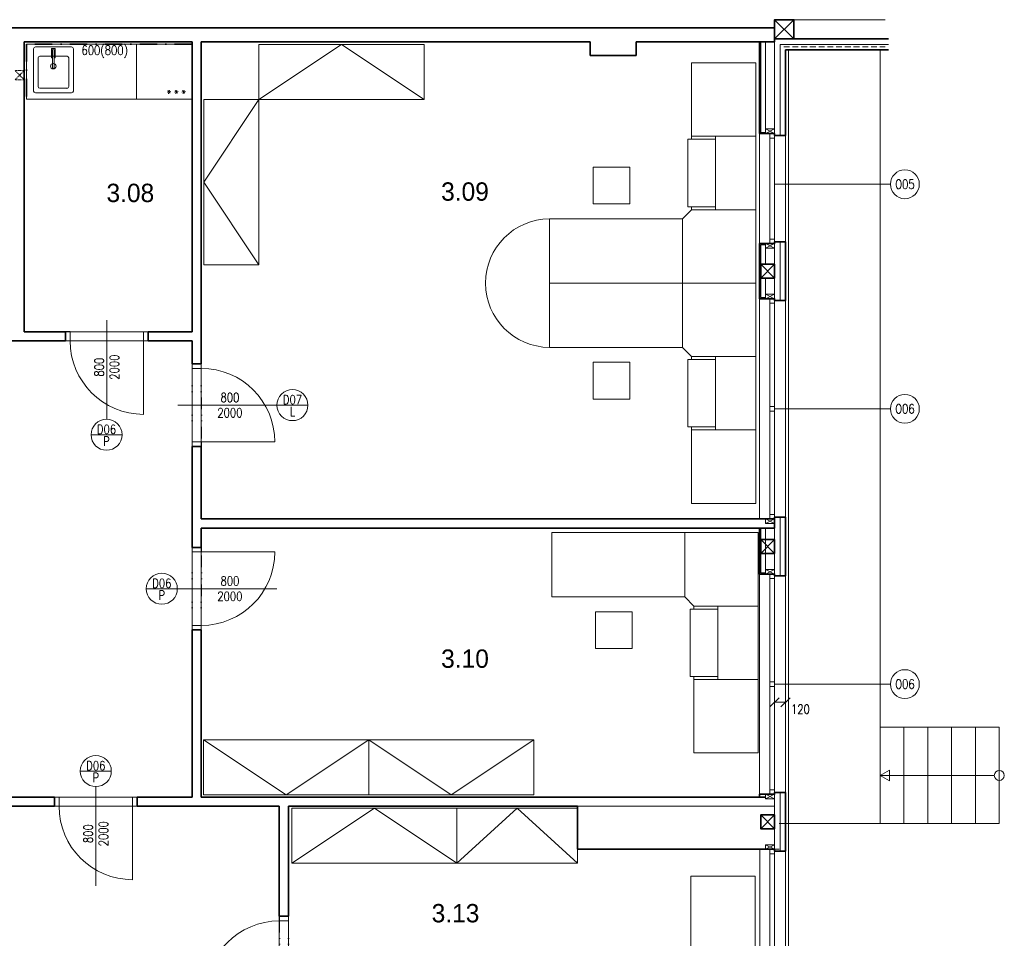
# Model space of a CAD drawing. Header units: millimetres. Extents: x -485339 to 350584, y -2181201 to -313328.
# Tile 41 of 115: x -68005 to -57270, y -1119547 to -1109537. Entities that reach past the tile are written whole.
import ezdxf
from ezdxf.enums import TextEntityAlignment as Align

# ---------------------------------------------------------------- set-up
doc = ezdxf.new("R2010")
doc.units = ezdxf.units.MM
doc.header["$LTSCALE"] = 10
for name, pattern in [('DASHDOT', [25.4, 12.7, -6.35, 0, -6.35]), ('DASHED', [19.05, 12.7, -6.35]), ('DĚLICÍ2', [15.875, 6.35, -3.175, 0, -3.175, 0, -3.175]), ('ČÁRKOVANÁ2', [9.525, 6.35, -3.175])]:
    doc.linetypes.add(name, pattern=pattern)
doc.layers.get('Defpoints').update_dxf_attribs({"color": 201})
for name, color, linetype, lineweight in [('1VZT', 150, 'DASHED', 18), ('A_vybavení', 252, 'Continuous', 18), ('N_dveře', 10, 'Continuous', 18), ('N_ker.dlažba', 10, 'DASHDOT', 35), ('N_kóty', 10, 'Continuous', 18), ('N_okna', 10, 'Continuous', 18), ('N_okna_konst_prof', 10, 'Continuous', 18), ('N_popis', 10, 'Continuous', 18), ('N_popis_otvory', 10, 'Continuous', 18), ('N_zařiz_předměty', 10, 'Continuous', 18), ('N_čáry_obrys', 10, 'Continuous', 35), ('N_čáry_obv.plášt', 212, 'Continuous', 18), ('N_čáry_obv.plášt_obrys', 212, 'Continuous', 35), ('N_čáry_plné', 10, 'Continuous', 18), ('St__otvory_dveře', 40, 'Continuous', 18), ('St_lehký obvodový plášť', 152, 'Continuous', 18), ('St_plocha_místnosti', 250, 'Continuous', 18), ('St_sloupy_opláštění_půdorys', 25, 'Continuous', 35), ('St_zařizovací předměty', 252, 'Continuous', 18), ('St_čáry_obrys', 5, 'Continuous', 35), ('St_čáry_plné', 250, 'Continuous', 18), ('St_čáry_pod', 250, 'ČÁRKOVANÁ2', 18)]:
    doc.layers.add(name, color=color, linetype=linetype, lineweight=lineweight)
doc.layers.add('St_plocha_místn', color=140, linetype='Continuous', lineweight=18, plot=False)
doc.styles.add('Andy', font='txt')
doc.styles.get("Standard").update_dxf_attribs({"font": 'simplex.shx', "width": 0.8})
doc.linetypes.add('ZIGZAG', pattern='A,0.00254,-5.08,[131,ltypeshp.shx,S=5.08,R=0,X=-5.08,Y=0],-10.16,[131,ltypeshp.shx,S=5.08,R=180,X=5.08,Y=0],-5.08', length=20.32254)
doc.dimstyles.new('stavebníM50 vnitřní', dxfattribs={"dimtxt": 100, "dimasz": 100, "dimexe": 50, "dimexo": 100, "dimgap": 30, "dimtad": 1, "dimdec": 0, "dimtxsty": 'Standard', "dimblk": 'OBLIQUE', "dimcen": 2.5, "dimclrd": 256, "dimclre": 256, "dimclrt": 256, "dimadec": 0, "dimazin": 0, "dimtfac": 1, "dimtdec": 0, "dimtmove": 2, "dimatfit": 2, "dimldrblk": 'OBLIQUE', "dimfxl": 250, "dimfxlon": 1, "dimlwd": -1, "dimlwe": -1, "dimarcsym": 0})

# ---------------------------------------------------------------- blocks, each defined once
blk = doc.blocks.new('G$CBB62DE26')
at = {"layer": 'St_sloupy_opláštění_půdorys', "ltscale": 2}
blk.add_lwpolyline([(-75, -150), (75, -150), (75, 0), (-75, 0)], close=True, dxfattribs=at)
for points in [[(-75, 0), (75, -150)], [(75, 0), (-75, -150)]]:
    blk.add_lwpolyline(points, dxfattribs=at)
blk = doc.blocks.new('G$C9C144299')
at = {"layer": 'St_lehký obvodový plášť', "color": 0, "ltscale": 2}
for points in [[(0, -50), (2400, -50), (2400, 0), (0, 0)], [(0, -50), (0, -50), (0, 0), (0, 0)], [(0, -50), (0, -50), (0, 0), (0, 0)], [(0, -50), (50, -50), (50, 0), (0, 0)], [(1225, -50), (1175, -50), (1175, 0), (1225, 0)], [(2400, -50), (2350, -50), (2350, 0), (2400, 0)]]:
    blk.add_lwpolyline(points, close=True, dxfattribs=at)
blk = doc.blocks.new('G$C2A6251B2')
at = {"layer": 'St_lehký obvodový plášť', "color": 0, "ltscale": 2}
for points in [[(0, -50), (1200, -50), (1200, 0), (0, 0)], [(0, -50), (50, -50), (50, 0), (0, 0)], [(1200, -50), (1150, -50), (1150, 0), (1200, 0)]]:
    blk.add_lwpolyline(points, close=True, dxfattribs=at)
blk = doc.blocks.new('G$CC1796412')
at = {"layer": 'St__otvory_dveře', "color": 0, "ltscale": 2}
blk.add_lwpolyline([(850, 1), (850, 801)], dxfattribs=at)
at = {"layer": 'St__otvory_dveře', "ltscale": 2}
for points in [[(50, 0), (0, 0), (0, -100), (50, -100)], [(900, 1), (850, 1), (850, -99), (900, -99)]]:
    blk.add_lwpolyline(points, close=True, dxfattribs=at)
at = {"layer": 'St__otvory_dveře', "linetype": 'DĚLICÍ2', "ltscale": 2}
for points in [[(50, 0), (850, 1)], [(50, -100), (850, -99)]]:
    blk.add_lwpolyline(points, dxfattribs=at)
at = {"layer": 'St__otvory_dveře', "color": 0, "ltscale": 2}
blk.add_arc((850, 1), 800, 90, 180, dxfattribs=at)
blk = doc.blocks.new('G$CE2E125C4')
at = {"layer": 'St_zařizovací předměty', "color": 0, "ltscale": 0.5}
for p, q in [((1800, 0), (0, 0)), ((1289, -52), (1289, -512)), ((1704, -32), (1309, -32)), ((1529, -48), (1489, -48)), ((1489, -48), (1489, -113)), ((1500, -62), (1500, -260)), ((1500, -113), (1500, -62)), ((1518, -260), (1518, -62)), ((1518, -62), (1518, -113)), ((1529, -113), (1529, -48)), ((1724, -512), (1724, -52)), ((1339, -152), (1339, -462)), ((1654, -132), (1359, -132)), ((1489, -113), (1500, -113)), ((1500, -114), (1489, -114)), ((1489, -114), (1489, -149)), ((1489, -149), (1500, -149)), ((1500, -149), (1500, -114)), ((1518, -113), (1529, -113)), ((1529, -114), (1518, -114)), ((1518, -114), (1518, -149)), ((1518, -149), (1529, -149)), ((1529, -149), (1529, -114)), ((1674, -462), (1674, -152)), ((88, -522), (69, -519)), ((88, -522), (75, -537)), ((88, -522), (81, -504)), ((88, -522), (100, -508)), ((88, -522), (107, -526)), ((88, -522), (94, -541)), ((168, -522), (149, -519)), ((168, -522), (155, -537)), ((168, -522), (161, -504)), ((168, -522), (180, -508)), ((168, -522), (174, -541)), ((168, -522), (187, -526)), ((248, -522), (229, -519)), ((248, -522), (235, -537)), ((248, -522), (241, -504)), ((248, -522), (260, -508)), ((248, -522), (267, -526)), ((248, -522), (254, -541)), ((1309, -532), (1704, -532)), ((1359, -482), (1654, -482)), ((1800, -600), (0, -600))]:
    blk.add_line(p, q, dxfattribs=at)
for points in [[(0, 0), (0, -600)], [(600, 0), (600, -600)], [(1800, 0), (1800, -600)]]:
    blk.add_lwpolyline(points, dxfattribs=at)
blk.add_circle((1509, -242), 30, dxfattribs=at)
for centre, radius, start, end in [((1309, -52), 20, 90, 180), ((1509, -62), 9, 0, 180), ((1509, -62), 9, 0, 180), ((1704, -52), 20, 0, 90), ((1359, -152), 20, 90, 180), ((1654, -152), 20, 0, 90), ((1509, -260), 9, 180.1472, 0.1472), ((1309, -512), 20, 180, 270), ((1359, -462), 20, 180, 270), ((1654, -462), 20, 270, 0), ((1704, -512), 20, 270, 0)]:
    blk.add_arc(centre, radius, start, end, dxfattribs=at)
blk.add_point((1359, -482), dxfattribs=at)
blk = doc.blocks.new('G$C06EEB7C7')
at = {"layer": 'A_vybavení', "linetype": 'Continuous'}
for p, q in [((-700, 2400), (-700, 1567.680059)), ((0, 2400), (-700, 2400)), ((0, 800), (0, 2400)), ((-440.612934, 1567.680059), (-741.008501, 1567.680059)), ((-741.008501, 1567.680059), (-741.008501, 832.319942)), ((0, 1600), (-700, 1600)), ((-440.612934, 1600), (-440.612934, 800)), ((-1371.703643, 1262.803724), (-1771.703643, 1262.803724)), ((-1771.703643, 1262.803724), (-1771.703643, 862.803724)), ((-1371.703643, 862.803724), (-1371.703643, 1262.803724)), ((-1771.703643, 862.803724), (-1371.703643, 862.803724)), ((-800, 700), (-700, 800)), ((-440.612934, 832.319942), (-741.008501, 832.319942)), ((-700, 832.319942), (-700, 800)), ((-700, 800), (0, 800)), ((0, 800), (-700, 800)), ((0, 800), (0, 0)), ((-800, 700), (-2250, 700)), ((-2250, 700), (-2250, 0)), ((-2250, 700), (-2250, 0)), ((-800, 700), (-800, 0)), ((-800, 0), (-800, 700)), ((-2250, 0), (0, 0)), ((-2250, 0), (0, 0)), ((-2250, -700), (-2250, 0)), ((-2250, -700), (-2250, 0)), ((-800, -700), (-800, 0)), ((-800, 0), (-800, -700)), ((0, -800), (0, 0)), ((-800, -700), (-2250, -700)), ((-800, -700), (-700, -800)), ((-440.612934, -832.319942), (-741.008501, -832.319942)), ((-741.008501, -1567.680059), (-741.008501, -832.319942)), ((-700, -800), (0, -800)), ((0, -800), (-700, -800)), ((-700, -832.319942), (-700, -800)), ((-440.612934, -1600), (-440.612934, -800)), ((0, -800), (0, -2400)), ((-1771.703643, -862.803724), (-1371.703643, -862.803724)), ((-1771.703643, -1262.803724), (-1771.703643, -862.803724)), ((-1371.703643, -862.803724), (-1371.703643, -1262.803724)), ((-1371.703643, -1262.803724), (-1771.703643, -1262.803724)), ((-440.612934, -1567.680059), (-741.008501, -1567.680059)), ((-700, -2400), (-700, -1567.680059)), ((0, -1600), (-700, -1600)), ((0, -2400), (-700, -2400))]:
    blk.add_line(p, q, dxfattribs=at)
blk.add_arc((-2246.000453, 0), 700.011426, 90.3273638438, 269.6726361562, dxfattribs=at)
blk = doc.blocks.new('*U2262')
at = {"color": 0, "linetype": 'ByBlock', "lineweight": -2}
blk.add_lwpolyline([(0, -600), (1800, -600), (1800, 0), (0, 0), (0, -600), (900, 0), (1800, -600)], dxfattribs=at)
blk = doc.blocks.new('G$C5984D2B0')
at = {"layer": 'A_vybavení', "linetype": 'Continuous'}
for p, q in [((-2250, 0), (0, 0)), ((-2250, -700), (-2250, 0)), ((-2250, -700), (-2250, 0)), ((-800, -700), (-800, 0)), ((-800, 0), (-800, -700)), ((0, -800), (0, 0)), ((-800, -700), (-2250, -700)), ((-800, -700), (-700, -800)), ((-440.612934, -832.319942), (-741.008501, -832.319942)), ((-741.008501, -1567.680059), (-741.008501, -832.319942)), ((-700, -800), (0, -800)), ((0, -800), (-700, -800)), ((-700, -832.319942), (-700, -800)), ((-440.612934, -1600), (-440.612934, -800)), ((0, -800), (0, -2400)), ((-1771.703643, -862.803724), (-1371.703643, -862.803724)), ((-1771.703643, -1262.803724), (-1771.703643, -862.803724)), ((-1371.703643, -862.803724), (-1371.703643, -1262.803724)), ((-1371.703643, -1262.803724), (-1771.703643, -1262.803724)), ((-440.612934, -1567.680059), (-741.008501, -1567.680059)), ((-700, -2400), (-700, -1567.680059)), ((0, -1600), (-700, -1600)), ((0, -2400), (-700, -2400))]:
    blk.add_line(p, q, dxfattribs=at)
blk = doc.blocks.new('*U2265')
at = {"color": 0, "linetype": 'ByBlock', "lineweight": -2}
blk.add_lwpolyline([(0, -600), (1313, -600), (1313, 0), (0, 0), (0, -600), (656, 0), (1313, -600)], dxfattribs=at)
blk = doc.blocks.new('G$C0F2906C7')
at = {"layer": 'St_sloupy_opláštění_půdorys', "ltscale": 2}
blk.add_lwpolyline([(-105, -105), (105, -105), (105, 105), (-105, 105)], close=True, dxfattribs=at)
for points in [[(-105, 105), (105, -105)], [(105, 105), (-105, -105)]]:
    blk.add_lwpolyline(points, dxfattribs=at)
blk = doc.blocks.new('_OBLIQUE')
at = {"color": 0, "linetype": 'ByBlock'}
blk.add_line((-0.5, -0.5), (0.5, 0.5), dxfattribs=at)
blk = doc.blocks.new('*D2303')
at = {"layer": 'Defpoints', "color": 0, "transparency": 16777216}
for p in [(-59775, -1116927), (-59655, -1116927), (-59655, -1116975)]:
    blk.add_point(p, dxfattribs=at)
at = {"layer": 'N_kóty', "transparency": 16777216}
for p, q in [((-59775, -1116975), (-59775, -1117025)), ((-59775, -1116975), (-59655, -1116975)), ((-59655, -1116975), (-59655, -1117025))]:
    blk.add_line(p, q, dxfattribs=at)
at = {"layer": 'N_kóty', "linetype": 'ByBlock', "transparency": 16777216, "xscale": 100, "yscale": 100, "zscale": 100, "rotation": 180}
blk.add_blockref('_OBLIQUE', (-59775, -1116975), dxfattribs=at)
at = {"layer": 'N_kóty', "linetype": 'ByBlock', "transparency": 16777216, "xscale": 100, "yscale": 100, "zscale": 100}
blk.add_blockref('_OBLIQUE', (-59655, -1116975), dxfattribs=at)
at = {"layer": 'N_kóty', "transparency": 16777216, "insert": (-59493, -1117050), "char_height": 100, "attachment_point": 5}
blk.add_mtext('120', dxfattribs=at)

msp = doc.modelspace()

# ---------------------------------------------------------------- linework, layer by layer
at = {"layer": '1VZT', "ltscale": 0.1}
msp.add_lwpolyline([(-68054.9, -1110191.5), (-67954.9, -1110091.5), (-68054.9, -1110091.5), (-67954.9, -1110191.5)], close=True, dxfattribs=at)
at = {"layer": 'N_ker.dlažba', "ltscale": 1.5}
msp.add_lwpolyline([(-66124.9, -1109802.2), (-67929.9, -1109802.2), (-67929.9, -1110402.2)], dxfattribs=at)
at = {"layer": 'N_okna_konst_prof'}
for points in [[(-59874.9, -1110764.7), (-59925.4, -1110764.7), (-59925.4, -1109777.2)], [(-59874.9, -1110777.2), (-59774.9, -1110727.2)], [(-59874.9, -1110727.2), (-59774.9, -1110777.2)], [(-59925.4, -1112352.2), (-59925.4, -1111989.7), (-59874.9, -1111989.7)], [(-59874.9, -1112027.2), (-59774.9, -1111977.2)], [(-59874.9, -1111977.2), (-59774.9, -1112027.2)], [(-59874.9, -1112564.7), (-59925.4, -1112564.7), (-59925.4, -1112352.2)], [(-59874.9, -1112577.2), (-59774.9, -1112527.2)], [(-59874.9, -1112527.2), (-59774.9, -1112577.2)], [(-59874.9, -1115027.2), (-59774.9, -1114977.2)], [(-59874.9, -1114977.2), (-59774.9, -1115027.2)], [(-59874.9, -1115564.7), (-59925.4, -1115564.7), (-59925.4, -1115077.2)], [(-59875.4, -1115564.7), (-59875.4, -1115077.1)], [(-59874.9, -1115577.2), (-59774.9, -1115527.2)], [(-59874.9, -1115527.2), (-59774.9, -1115577.2)], [(-59874.9, -1118027.2), (-59774.9, -1117977.2)], [(-59874.9, -1117977.2), (-59774.9, -1118027.2)], [(-59874.9, -1118577.2), (-59774.9, -1118527.2)], [(-59874.9, -1118527.2), (-59774.9, -1118577.2)]]:
    msp.add_lwpolyline(points, dxfattribs=at)
for points in [[(-59774.9, -1110777.2), (-59774.9, -1110727.2), (-59874.9, -1110727.2), (-59874.9, -1110777.2)], [(-59774.9, -1112027.2), (-59774.9, -1111977.2), (-59874.9, -1111977.2), (-59874.9, -1112027.2)], [(-59774.9, -1112577.2), (-59774.9, -1112527.2), (-59874.9, -1112527.2), (-59874.9, -1112577.2)], [(-59774.9, -1115027.2), (-59774.9, -1114977.2), (-59874.9, -1114977.2), (-59874.9, -1115027.2)], [(-59774.9, -1115577.2), (-59774.9, -1115527.2), (-59874.9, -1115527.2), (-59874.9, -1115577.2)], [(-59774.9, -1118027.2), (-59774.9, -1117977.2), (-59874.9, -1117977.2), (-59874.9, -1118027.2)], [(-59774.9, -1118577.2), (-59774.9, -1118527.2), (-59874.9, -1118527.2), (-59874.9, -1118577.2)]]:
    msp.add_lwpolyline(points, close=True, dxfattribs=at)
at = {"layer": 'N_popis_otvory'}
for points in [[(-58511.5, -1111330), (-59774.9, -1111330)], [(-67054.9, -1113891.8), (-67054.9, -1112810.5)], [(-66281.4, -1113737.2), (-65200.1, -1113737.2)], [(-58511.5, -1113777.2), (-59774.9, -1113777.2)], [(-66281.4, -1115737.2), (-65200.1, -1115737.2)], [(-58511.5, -1116777.2), (-59774.9, -1116777.2)], [(-67174.9, -1118975.3), (-67174.9, -1117894)]]:
    msp.add_lwpolyline(points, dxfattribs=at)
for centre, radius in [((-58354.2, -1111330), 157.3), ((-65031.1, -1113737.2), 169), ((-58354.2, -1113777.2), 157.3), ((-67058.2, -1114059.8), 169), ((-66455.3, -1115737.8), 169), ((-58354.2, -1116777.2), 157.3), ((-67174.9, -1117725), 169)]:
    msp.add_circle(centre, radius, dxfattribs=at)
at = {"layer": 'N_čáry_obrys'}
for points in [[(-59774.9, -1110797.2), (-59774.9, -1110777.2), (-59937.9, -1110777.2), (-59937.9, -1109777.2)], [(-59937.9, -1112352.2), (-59937.9, -1111977.2), (-59774.9, -1111977.2), (-59774.9, -1111957.2)], [(-59774.9, -1112597.2), (-59774.9, -1112577.2), (-59937.9, -1112577.2), (-59937.9, -1112352.2)], [(-59937.9, -1114977.2), (-59937.9, -1114977.2), (-59774.9, -1114977.2), (-59774.9, -1114957.2)], [(-59774.9, -1115597.2), (-59774.9, -1115577.2), (-59937.9, -1115577.2), (-59937.9, -1115077.2)], [(-59937.9, -1118007.2), (-59937.9, -1117977.2), (-59774.9, -1117977.2), (-59774.9, -1117957.2)], [(-59774.9, -1118597.2), (-59774.9, -1118577.2), (-59937.9, -1118577.2), (-59937.9, -1118577.2)]]:
    msp.add_lwpolyline(points, dxfattribs=at)
at = {"layer": 'N_čáry_obv.plášt'}
msp.add_line((-59654.9, -1109867.2), (-59655.6, -1128250), dxfattribs=at)
at = {"layer": 'N_čáry_obv.plášt', "ltscale": 2}
for points in [[(-58531.2, -1109747.2), (-59774.9, -1109747.2)], [(-59774.9, -1110777.2), (-59774.9, -1109777.2)], [(-58531.2, -1109867.2), (-59654.9, -1109867.2)], [(-59654.9, -1110777.2), (-59654.9, -1109867.2)]]:
    msp.add_lwpolyline(points, dxfattribs=at)
at = {"layer": 'N_čáry_obv.plášt', "linetype": 'ZIGZAG'}
for points in [[(-58531.2, -1109807.2), (-59714.9, -1109807.2)], [(-59714.9, -1110797.2), (-59714.9, -1109807.2)], [(-59714.9, -1112597.2), (-59714.9, -1111957.2)], [(-59714.9, -1115597.2), (-59714.9, -1114957.2)], [(-59714.9, -1118597.2), (-59714.9, -1117957.2)]]:
    msp.add_lwpolyline(points, dxfattribs=at)
at = {"layer": 'N_čáry_obv.plášt'}
for points in [[(-59774.9, -1112597.2), (-59774.9, -1111957.2)], [(-59774.9, -1115597.2), (-59774.9, -1114957.2)], [(-59774.9, -1118577.2), (-59774.9, -1118007.2)]]:
    msp.add_lwpolyline(points, dxfattribs=at)
at = {"layer": 'N_čáry_obv.plášt_obrys', "ltscale": 2}
for p, q in [((-59774.9, -1110797.2), (-59654.9, -1110797.2)), ((-59774.9, -1111957.2), (-59654.9, -1111957.2)), ((-59654.9, -1111957.2), (-59654.9, -1112597.2)), ((-59774.9, -1112597.2), (-59654.9, -1112597.2)), ((-59774.9, -1114957.2), (-59654.9, -1114957.2)), ((-59654.9, -1114957.2), (-59654.9, -1115597.2)), ((-59774.9, -1115597.2), (-59654.9, -1115597.2)), ((-59774.9, -1117957.2), (-59654.9, -1117957.2)), ((-59654.9, -1117957.2), (-59654.9, -1118597.2)), ((-59774.9, -1118597.2), (-59654.9, -1118597.2))]:
    msp.add_line(p, q, dxfattribs=at)
at = {"layer": 'N_čáry_obv.plášt_obrys'}
for points in [[(-58531.2, -1109747.2), (-59774.9, -1109747.2)], [(-59654.9, -1110797.2), (-59654.9, -1109867.2), (-58531.2, -1109867.2)]]:
    msp.add_lwpolyline(points, dxfattribs=at)
at = {"layer": 'N_čáry_plné', "ltscale": 2}
msp.add_line((-59624.9, -1128387.2), (-59624.9, -1109867.2), dxfattribs=at)
for points in [[(-59937.9, -1109777.2), (-59937.9, -1112202.2)], [(-59874.9, -1109777.2), (-59874.9, -1110777.2)], [(-59874.9, -1111977.2), (-59874.9, -1112202.2)], [(-59937.9, -1112352.2), (-59937.9, -1114977.2)], [(-59874.9, -1112352.2), (-59874.9, -1112577.2)], [(-59938.3, -1115352.2), (-59938.3, -1118007.2)], [(-59936.3, -1118577.2), (-59936.3, -1121202.2)]]:
    msp.add_lwpolyline(points, dxfattribs=at)
at = {"layer": 'N_čáry_plné'}
for points in [[(-65200.1, -1113737.2), (-64862.1, -1113737.2)], [(-67227.2, -1114059.8), (-66889.2, -1114059.8)], [(-66624.3, -1115737.8), (-66286.3, -1115737.8)], [(-67343.9, -1117725), (-67005.9, -1117725)]]:
    msp.add_lwpolyline(points, dxfattribs=at)
at = {"layer": 'St_lehký obvodový plášť', "ltscale": 2}
msp.add_lwpolyline([(-59724.9, -1118577.2), (-59724.9, -1118577.2), (-59774.9, -1118577.2), (-59774.9, -1118577.2)], close=True, dxfattribs=at)
msp.add_lwpolyline([(-59724.9, -1118577.2), (-59724.9, -1118577.2), (-59774.9, -1118577.2), (-59774.9, -1118577.2)], close=True, dxfattribs=at)
at = {"layer": 'St_plocha_místn'}
for points in [[(-67954.9, -1109777.2), (-66124.9, -1109777.2), (-66124.9, -1112937.2), (-67954.9, -1112937.2)], [(-59937.9, -1109777.2), (-61284.9, -1109777.2), (-61284.9, -1109927.2), (-61784.9, -1109927.2), (-61784.9, -1109777.2), (-66024.9, -1109777.2), (-66024.9, -1114977.2), (-59937.9, -1114977.2)], [(-70354.9, -1118007.2), (-66124.9, -1118007.2), (-66124.9, -1113037.2), (-70354.9, -1113037.2)], [(-59937.9, -1115077.2), (-66024.9, -1115077.2), (-66024.9, -1118007.2), (-59938.3, -1118007.2)], [(-68304.9, -1118107.2), (-68304.9, -1118607.2), (-70291.9, -1118607.2), (-70291.9, -1120147.2), (-67104.9, -1120147.2), (-67104.9, -1128074.2), (-65175.3, -1128074.2), (-65175.3, -1118107.2)], [(-59936.3, -1118577.2), (-61923.3, -1118577.2), (-61923.3, -1118107.2), (-65075.3, -1118107.2), (-65075.3, -1124477.2), (-61925.3, -1124477.2), (-61925.3, -1124007.2), (-59938.3, -1124006.2)]]:
    msp.add_lwpolyline(points, close=True, dxfattribs=at)
at = {"layer": 'St_čáry_obrys', "ltscale": 2}
for p, q in [((-66024.9, -1116187.2), (-66024.9, -1118007.2)), ((-65175.3, -1118107.2), (-66724.9, -1118107.2)), ((-59874.9, -1118007.2), (-66024.9, -1118007.2)), ((-61923.3, -1118107.2), (-65075.3, -1118107.2)), ((-65075.3, -1119307.2), (-65175.3, -1119307.2))]:
    msp.add_line(p, q, dxfattribs=at)
for points in [[(-59774.9, -1109627.2), (-74604.9, -1109627.2)], [(-59774.9, -1109777.2), (-59774.9, -1109627.2)], [(-67954.9, -1109777.2), (-67954.9, -1112937.2)], [(-67954.9, -1109777.2), (-66124.9, -1109777.2)], [(-66124.9, -1112937.2), (-66124.9, -1109777.2)], [(-66024.9, -1109777.2), (-61784.9, -1109777.2)], [(-66024.9, -1109777.2), (-66024.9, -1113287.2)], [(-61784.9, -1109777.2), (-61784.9, -1109927.2)], [(-61284.9, -1109777.2), (-59774.9, -1109777.2)], [(-61284.9, -1109777.2), (-61284.9, -1109927.2)], [(-61784.9, -1109927.2), (-61284.9, -1109927.2)], [(-67954.9, -1112937.2), (-67504.9, -1112937.2)], [(-67504.9, -1112937.2), (-67504.9, -1113037.2)], [(-66604.9, -1112937.2), (-66604.9, -1113037.2)], [(-66604.9, -1112937.2), (-66124.9, -1112937.2)], [(-68604.9, -1113037.2), (-67504.9, -1113037.2)], [(-66604.9, -1113037.2), (-66124.9, -1113037.2), (-66124.9, -1113287.2)], [(-66124.9, -1113287.2), (-66024.9, -1113287.2)], [(-66124.9, -1114187.2), (-66124.9, -1115287.2)], [(-66124.9, -1114187.2), (-66024.9, -1114187.2)], [(-66024.9, -1114187.2), (-66024.9, -1114977.2)], [(-66024.9, -1114977.2), (-59774.9, -1114977.2)], [(-59774.9, -1115077.2), (-59774.9, -1114977.2)], [(-66024.9, -1115077.2), (-59774.9, -1115077.2)], [(-66024.9, -1115077.2), (-66024.9, -1115287.2)], [(-66124.9, -1115287.2), (-66024.9, -1115287.2)], [(-66124.9, -1116187.2), (-66124.9, -1118007.2), (-66724.9, -1118007.2)], [(-66124.9, -1116187.2), (-66024.9, -1116187.2)], [(-67624.9, -1118007.2), (-70504.9, -1118007.2)], [(-67624.9, -1118107.2), (-68304.9, -1118107.2)], [(-67624.9, -1118007.2), (-67624.9, -1118107.2)], [(-66724.9, -1118007.2), (-66724.9, -1118107.2)], [(-65175.3, -1118107.2), (-65175.3, -1119307.2)], [(-65075.3, -1118107.2), (-65075.3, -1119307.2)], [(-61923.3, -1118107.2), (-61923.3, -1118577.2)], [(-61923.3, -1118577.2), (-59774.9, -1118577.2)]]:
    msp.add_lwpolyline(points, dxfattribs=at)
at = {"layer": 'St_čáry_plné'}
msp.add_lwpolyline([(-58570.1, -1109537.2), (-59564.9, -1109537.2)], dxfattribs=at)
at = {"layer": 'St_čáry_plné', "ltscale": 2}
for points in [[(-59724.9, -1118297.2), (-58624.9, -1118297.2), (-58624.9, -1109867.2)], [(-58624.9, -1118297.2), (-58364.9, -1118297.2), (-58364.9, -1117247.2), (-58624.9, -1117247.2)], [(-58364.9, -1118297.2), (-58104.9, -1118297.2), (-58104.9, -1117247.2), (-58364.9, -1117247.2)], [(-58104.9, -1118297.2), (-57844.9, -1118297.2), (-57844.9, -1117247.2), (-58104.9, -1117247.2)], [(-57844.9, -1118297.2), (-57584.9, -1118297.2), (-57584.9, -1117247.2), (-57844.9, -1117247.2)], [(-57584.9, -1118297.2), (-57324.9, -1118297.2), (-57324.9, -1117247.2), (-57584.9, -1117247.2)], [(-57379.5, -1117772.2), (-58624.9, -1117772.2)], [(-61923.3, -1118107.2), (-59774.9, -1118107.2)]]:
    msp.add_lwpolyline(points, dxfattribs=at)
msp.add_lwpolyline([(-58624.9, -1117772.2), (-58523.4, -1117830.8), (-58523.4, -1117713.6)], close=True, dxfattribs=at)
msp.add_circle((-57324.9, -1117772.2), 54.6, dxfattribs=at)
at = {"layer": 'St_čáry_pod'}
msp.add_lwpolyline([(-59674.9, -1109832.3), (-58570.1, -1109832.3)], dxfattribs=at)

# ---------------------------------------------------------------- block references
at = {"layer": 'A_vybavení', "ltscale": 0.5, "xscale": -1}
for p, rotation in [((-63596.5, -1109808.3), 359.9999999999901), ((-65996.5, -1110408.3), 89.99999999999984)]:
    msp.add_blockref('*U2262', p, dxfattribs=dict(at, rotation=rotation))
at = {"layer": 'A_vybavení'}
for name, p in [('G$C06EEB7C7', (-59980.1, -1112407.6)), ('G$C5984D2B0', (-59954.1, -1115126.5)), ('G$C06EEB7C7', (-59987.9, -1121270.1))]:
    msp.add_blockref(name, p, dxfattribs=at)
at = {"layer": 'A_vybavení', "ltscale": 0.5, "rotation": 179.9999999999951}
for p in [(-64199.9, -1117983.1), (-62399.9, -1117983.1)]:
    msp.add_blockref('*U2262', p, dxfattribs=at)
at = {"layer": 'A_vybavení', "ltscale": 0.5, "xscale": -1}
for name, p in [('*U2262', (-63238.2, -1118128)), ('*U2265', (-61925.3, -1118128))]:
    msp.add_blockref(name, p, dxfattribs=at)
at = {"layer": 'N_dveře', "ltscale": 2, "xscale": -1}
for p, rotation in [((-67504.9, -1113036.4), 180), ((-66024.9, -1116187.2), 270), ((-67624.9, -1118107.2), 179.9999999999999), ((-65173.7, -1119307.2), 89.99999999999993)]:
    msp.add_blockref('G$CC1796412', p, dxfattribs=dict(at, rotation=rotation))
at = {"layer": 'N_dveře', "ltscale": 2, "rotation": 270}
msp.add_blockref('G$CC1796412', (-66024.9, -1113287.2), dxfattribs=at)
at = {"layer": 'N_okna', "ltscale": 2, "rotation": 90}
for name, p in [('G$C2A6251B2', (-59824.9, -1111977.2)), ('G$C9C144299', (-59824.9, -1114977.2)), ('G$C9C144299', (-59824.9, -1117977.2)), ('G$C9C144299', (-59824.9, -1120977.2))]:
    msp.add_blockref(name, p, dxfattribs=at)
at = {"layer": 'N_zařiz_předměty', "xscale": -1}
msp.add_blockref('G$CE2E125C4', (-66129.9, -1109802.2), dxfattribs=at)
at = {"layer": 'St_sloupy_opláštění_půdorys', "ltscale": 2, "rotation": 90}
for name, p in [('G$C0F2906C7', (-59669.9, -1109642.2)), ('G$CBB62DE26', (-59924.9, -1112277.2)), ('G$CBB62DE26', (-59924.9, -1115277.2)), ('G$CBB62DE26', (-59924.9, -1118277.2))]:
    msp.add_blockref(name, p, dxfattribs=at)

# ---------------------------------------------------------------- texts
at = {"layer": 'N_popis', "width": 0.8}
msp.add_text('600(800)', height=100, dxfattribs=at).set_placement((-67331.5, -1109920.1))
at = {"layer": 'N_popis_otvory', "width": 0.8}
for s, p in [('O05', (-58354.2, -1111330)), ('D07', (-65031.1, -1113677.3)), ('L', (-65031.1, -1113807.1)), ('O06', (-58354.2, -1113777.2)), ('D06', (-67058.2, -1113999.9)), ('P', (-67058.2, -1114129.7)), ('D06', (-66455.3, -1115678)), ('P', (-66455.3, -1115807.7)), ('O06', (-58354.2, -1116777.2)), ('D06', (-67174.9, -1117665.1)), ('P', (-67174.9, -1117794.9))]:
    msp.add_text(s, height=100, dxfattribs=at).set_placement(p, align=Align.MIDDLE_CENTER)
at = {"layer": 'N_popis_otvory', "char_height": 100, "width": 1342.526, "attachment_point": 5, "rotation": 90}
for insert in [(-67054.9, -1113323.3), (-67174.9, -1118406.9)]:
    msp.add_mtext('800\\P2000', dxfattribs=dict(at, insert=insert))
at = {"layer": 'N_popis_otvory', "char_height": 100, "width": 1342.526, "attachment_point": 5}
for insert in [(-65712.9, -1113737.2), (-65712.9, -1115737.2)]:
    msp.add_mtext('800\\P2000', dxfattribs=dict(at, insert=insert))
at = {"layer": 'St_plocha_místnosti', "ltscale": 2, "style": 'Andy'}
for s, p in [('3.08', (-67058.6, -1111524.5)), ('3.09', (-63410.4, -1111509.6)), ('3.10', (-63410.4, -1116599.4)), ('3.13', (-63513.6, -1119373))]:
    msp.add_text(s, height=200, dxfattribs=at).set_placement(p)

# ---------------------------------------------------------------- dimensions: what is measured, and where the dimension line sits
at = {"layer": 'N_kóty'}
dim = msp.add_linear_dim(base=(-59655.1, -1116975.2), p1=(-59774.9, -1116926.9), p2=(-59655.1, -1116926.9), dimstyle='stavebníM50 vnitřní', dxfattribs=at)
dim.commit()
dim.dimension.update_dxf_attribs({"geometry": '*D2303', "text_midpoint": (-59492.9, -1117050.2), "dimtype": 160})

doc.saveas('drawing.dxf')
